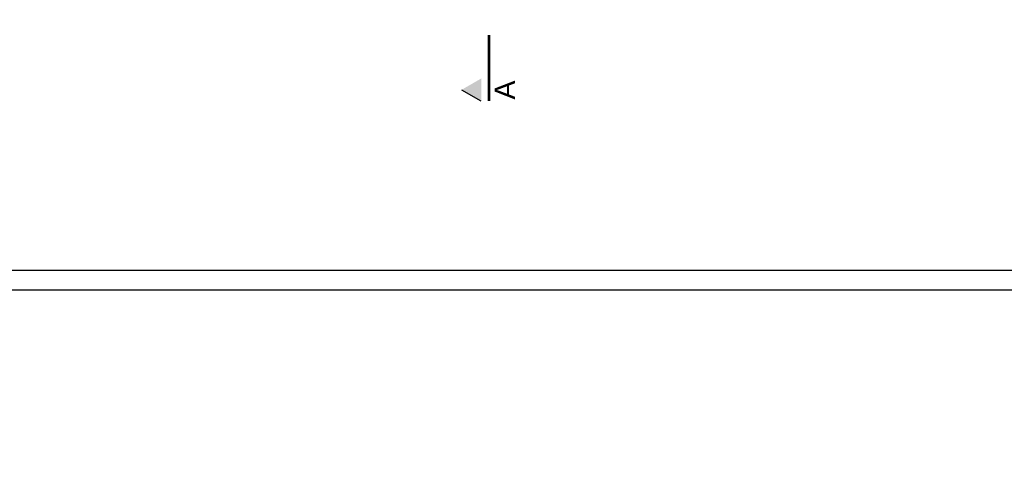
# Model space of a CAD drawing. Header units: millimetres. Extents: x 11979 to 37895, y 18730 to 47884.
# Tile 111 of 256: x 34469 to 35719, y 38391 to 38978. Entities that reach past the tile are written whole.
import ezdxf

# ---------------------------------------------------------------- set-up
doc = ezdxf.new("R2010")
doc.units = ezdxf.units.MM
for name, color, linetype in [('-RAMKA', 2, 'Continuous'), ('-WYMIAR', 8, 'Continuous'), ('_PROJEKTOWANE', 5, 'Continuous'), ('drzwi łuk', 1, 'Continuous')]:
    doc.layers.add(name, color=color, linetype=linetype)
doc.styles.add('Arial Narrow', font='ARIALN.TTF')

# ---------------------------------------------------------------- blocks, each defined once
blk = doc.blocks.new('fdfdssd')
at = {"layer": '-RAMKA', "color": 2}
blk.add_line((18442, 18341), (21262, 18341), dxfattribs=at)
at = {"layer": '-RAMKA', "color": 8}
blk.add_line((18317, 18316), (21287, 18316), dxfattribs=at)

msp = doc.modelspace()

# ---------------------------------------------------------------- hatches: boundary and pattern name
at = {"layer": '-WYMIAR'}
h = msp.add_hatch(dxfattribs=at)
h.set_pattern_fill('DACHOWKA', color=256)
h.set_pattern_definition([(0, (478100.68, 37407.676), (0, 45), [9, -6]), (0, (478108.18, 37430.176), (0, 45), [9, -6]), (90, (478097.681, 37410.676), (-15, 9e-16), [19.5, -25.5]), (90, (478105.181, 37433.176), (-15, 9e-16), [19.5, -25.5]), (45, (478109.68, 37407.676), (-22.4999964, 22.4999964), [4.2426, -27.5772]), (45, (478124.68, 37407.676), (-22.4999964, 22.4999964), [4.2426, -27.5772]), (45, (478139.68, 37407.676), (-22.4999964, 22.4999964), [4.2426, -27.5772]), (135, (478100.68, 37407.676), (-22.4999964, -22.4999964), [4.2426, -27.5772]), (135, (478115.68, 37407.676), (-22.4999964, -22.4999964), [4.2426, -27.5772]), (135, (478130.68, 37407.676), (-22.4999964, -22.4999964), [4.2426, -27.5772])])
h.paths.add_polyline_path([(34613.95, 39265.95), (34116.95, 39265.95), (34116.95, 39204.41), (34613.95, 39204.41)])
h.paths.add_polyline_path([(34638.95, 39265.95), (34613.95, 39265.95), (34613.95, 39204.41), (34638.95, 39204.41)])
h.paths.add_polyline_path([(34759.08, 39213.29), (34759.08, 39238.85), (34702.08, 39238.85), (34680.08, 39238.85), (34680.08, 39265.95), (34638.95, 39265.95), (34638.95, 39204.41), (34745.33, 39204.27, -0.0547532), (34746.95, 39207.12, -0.2399327)])
h.paths.add_polyline_path([(35112.28, 39213.29), (35112.52, 39238.85), (35053.99, 39238.85), (35031.99, 39238.85), (35031.99, 39265.95), (34838.08, 39265.95), (34838.08, 39238.85), (34816.08, 39238.85), (34759.08, 39238.85), (34759.08, 39213.29, -0.2127231), (34770.24, 39208.32, -0.0783555), (34772.78, 39204.41), (35098.58, 39204.41, -0.0822669), (35101.28, 39208.5, -0.2086643)])
h.paths.add_polyline_path([(35382.95, 39265.95), (35189.99, 39265.95), (35189.99, 39238.85), (35167.99, 39238.85), (35112.52, 39238.85), (35112.28, 39213.29, -0.2413705), (35124.46, 39207.05, -0.0524551), (35126.01, 39204.33), (35382.95, 39204.41)])
h.paths.add_polyline_path([(35402.35, 39265.95), (35382.95, 39265.95), (35382.95, 39204.41), (35402.35, 39204.41)])
h.paths.add_polyline_path([(34680.08, 36793.77), (34759.08, 36818.82), (34116.95, 36818.82), (34116.95, 36615.32), (35734.95, 36615.32), (35734.95, 36818.82), (35165.13, 36818.82), (35110.99, 36818.82), (35189.99, 36793.77), (35189.99, 36693.77), (35189.99, 36649.77), (35167.99, 36649.77), (35031.99, 36649.77), (35031.99, 36793.77), (35110.99, 36818.82), (34815.3, 36818.82), (34759.08, 36818.82), (34838.08, 36793.77), (34838.08, 36693.77), (34838.08, 36649.77), (34816.08, 36649.77), (34680.08, 36649.77)])
h.paths.add_polyline_path([(35775.95, 36818.82), (35734.95, 36818.82), (35734.95, 36615.32), (34116.95, 36615.32), (34116.95, 36818.82), (34075.95, 36818.82), (34075.95, 36574.32), (35775.95, 36574.32)])
h.paths.add_polyline_path([(35780.95, 36842.82), (35780.95, 37038.82), (35775.95, 37038.82), (35775.95, 36942.82), (35775.95, 36842.82), (35775.95, 36574.32), (34075.95, 36574.32), (34075.95, 37038.82), (34070.95, 37038.82), (34070.95, 36842.82), (34070.95, 36538.32), (35780.95, 36538.32)])
at = {"layer": 'drzwi łuk', "ltscale": 0.5}
for points in [[(35063.82, 38957.87), (35063.83, 38874.76), (35066.66, 38874.76), (35066.76, 38957.87)], [(35030.4, 38888.94), (35054.96, 38903.12), (35054.95, 38874.77)]]:
    msp.add_hatch(color=256, dxfattribs=at).paths.add_polyline_path(points)

# ---------------------------------------------------------------- linework, layer by layer
for p, q in [((35063.82, 38957.87), (35063.83, 38874.76)), ((35065.77, 38874.83), (35065.87, 38957.93)), ((35054.95, 38874.28), (35030.4, 38888.46))]:
    msp.add_line(p, q, dxfattribs=at)

# ---------------------------------------------------------------- block references
at = {"layer": '_PROJEKTOWANE'}
msp.add_blockref('fdfdssd', (15424.05, 20319.09), dxfattribs=at)

# ---------------------------------------------------------------- texts
at = {"layer": '-RAMKA', "color": 2, "insert": (35071.98, 38876.39), "char_height": 25.92, "attachment_point": 1, "rotation": 90, "style": 'Arial Narrow'}
msp.add_mtext('{\\fArial|b0|i0|c238|p34;A}', dxfattribs=at)

doc.saveas('drawing.dxf')
